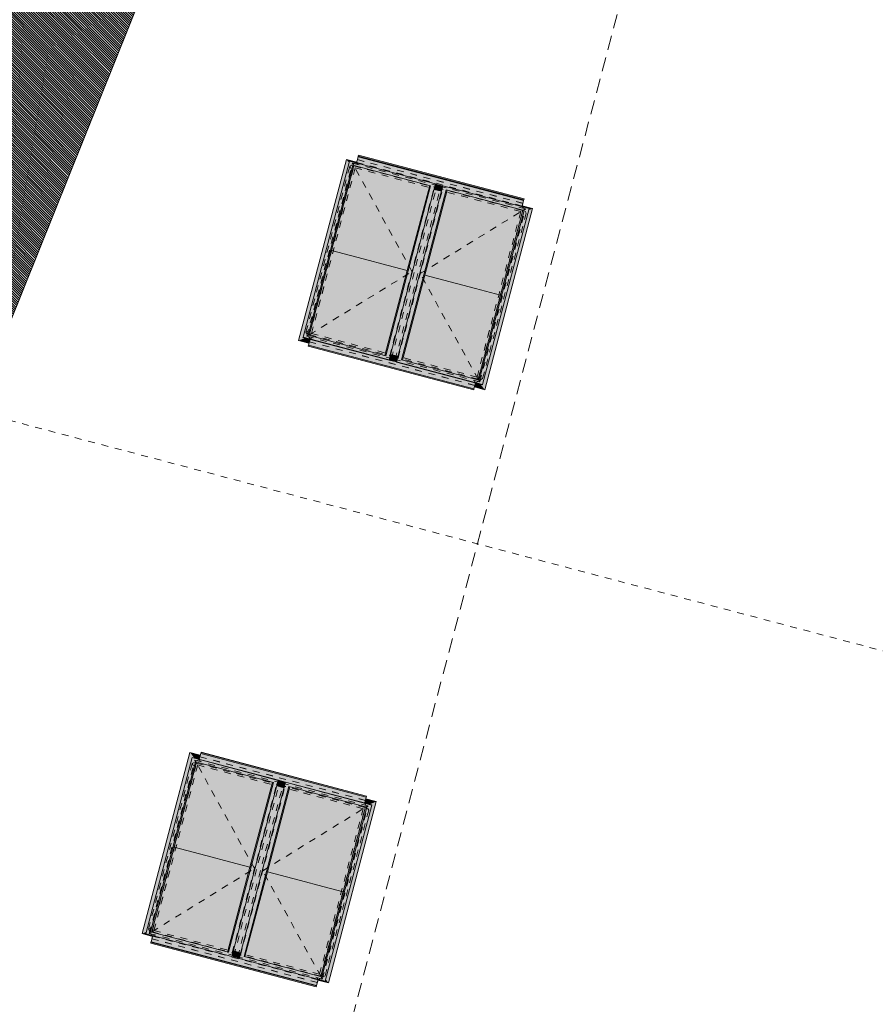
# Model space of a CAD drawing. Header units: millimetres. Extents: x -176817 to 18864955, y -12996033 to 201123.
# Tile 64 of 256: x 33850 to 48841, y 52900 to 70148. Entities that reach past the tile are written whole.
import ezdxf
from ezdxf.enums import TextEntityAlignment as Align

# ---------------------------------------------------------------- set-up
doc = ezdxf.new("R2010")
doc.units = ezdxf.units.MM
doc.header["$MEASUREMENT"] = 0
doc.linetypes.add('Przerywana', pattern=[240, 120, -120])
doc.linetypes.add('Przerywana długa', pattern=[390, 250, -140])
for name, color, linetype in [('232-A Klapy oddymiające', 7, 'Continuous'), ('232-A Klapy oddymiające podkład', 7, 'Continuous'), ('410-K Osie', 7, 'Continuous'), ('840-G Znaczniki przekroje', 7, 'Continuous'), ('842-G Opisy PW PZT', 7, 'Continuous')]:
    doc.layers.add(name, color=color, linetype=linetype)
doc.styles.add('STYL_AUTOMATYCZNY_8', font='ARIALN.TTF')

# ---------------------------------------------------------------- blocks, each defined once
blk = doc.blocks.new('Klapa mcr_PROLIGHT_DVP[231]_2', base_point=(38045, 55295))
at = {"layer": '232-A Klapy oddymiające', "linetype": 'Continuous', "lineweight": 0, "true_color": 0xffffff}
for points in [[(36908, 57216), (36833, 57312), (35996, 54138), (36314, 55110), (36432, 55557), (36872, 57225)], [(36833, 57312), (37012, 57256), (37014, 57264)], [(36996, 57193), (37012, 57256), (36833, 57312), (36908, 57216)], [(36833, 57312), (37014, 57264), (37014, 57264), (36833, 57312)], [(39704, 56588), (37023, 57295), (36996, 57193), (37337, 57102)], [(37023, 57295), (39927, 56548), (37027, 57313)], [(37023, 57295), (39922, 56530), (39927, 56548)], [(37027, 57313), (39927, 56548), (37027, 57314)], [(39927, 56548), (39927, 56548), (37027, 57313)], [(36057, 54136), (36929, 57147), (36871, 57222)], [(36144, 54172), (36929, 57147), (36057, 54136)], [(36557, 55654), (36950, 57142), (36948, 57142), (36818, 56725), (36537, 55660)], [(36557, 55654), (36998, 55537), (36960, 57139), (36950, 57142)], [(36818, 56725), (36948, 57142), (36929, 57147)], [(36871, 57222), (38381, 56823), (36872, 57225)], [(36929, 57147), (38294, 56787), (36871, 57222)], [(38294, 56787), (38381, 56823), (36871, 57222)], [(38381, 56823), (38382, 56827), (36872, 57225)], [(36998, 55537), (37608, 56968), (36960, 57139)], [(38509, 56793), (39895, 56428), (39922, 56530), (39704, 56588), (37337, 57102), (38382, 56827), (38382, 56826), (38509, 56793)], [(37614, 56967), (37608, 56968), (36998, 55537), (37219, 55479)], [(37219, 55479), (37440, 55421), (37619, 56965), (37614, 56967)], [(37440, 55421), (37881, 55305), (37629, 56962), (37619, 56965)], [(37881, 55305), (38277, 56791), (37629, 56962)], [(38381, 56823), (37509, 53812), (37567, 53738)], [(38381, 56823), (38294, 56787), (37509, 53812), (37619, 54192)], [(38566, 56715), (38508, 56790), (37694, 53704)], [(38294, 56787), (38277, 56791), (37881, 55305), (38023, 55762)], [(38484, 56701), (38488, 56714), (38411, 56735), (38361, 56748), (38357, 56734)], [(38488, 56714), (38497, 56747), (38369, 56778), (38361, 56748)], [(38504, 56777), (38377, 56810), (38369, 56778), (38497, 56747)], [(38504, 56777), (38505, 56777), (38378, 56811), (38377, 56810)], [(38505, 56778), (38508, 56791), (38381, 56825), (38378, 56813), (38388, 56809)], [(38388, 56809), (38378, 56813), (38378, 56812)], [(38505, 56777), (38505, 56778), (38378, 56812), (38378, 56811)], [(38381, 56825), (38508, 56791), (38509, 56793), (38382, 56826)], [(38508, 56790), (40017, 56391), (38509, 56793)], [(38566, 56715), (39930, 56355), (38508, 56790)], [(40017, 56391), (38508, 56790), (39930, 56355)], [(40017, 56391), (40018, 56395), (38509, 56793)], [(37781, 53740), (38566, 56715), (37694, 53704)], [(37805, 54641), (38272, 55897), (38484, 56698), (38357, 56732)], [(38194, 55222), (38582, 56711), (38581, 56711), (38472, 56362), (38173, 55228)], [(38635, 55106), (38593, 56708), (38582, 56711), (38194, 55222)], [(38484, 56700), (38484, 56700), (38357, 56734), (38357, 56733)], [(38484, 56700), (38357, 56734), (38357, 56734), (38484, 56700)], [(38484, 56700), (38357, 56734), (38357, 56734), (38484, 56700)], [(38484, 56700), (38484, 56701), (38357, 56734), (38357, 56734)], [(38484, 56700), (38357, 56733), (38357, 56732), (38484, 56698)], [(38488, 56714), (38488, 56714), (38411, 56735)], [(38581, 56711), (38570, 56714), (38566, 56715), (38472, 56362)], [(38635, 55106), (39241, 56537), (38593, 56708)], [(38855, 55047), (39246, 56536), (39241, 56537), (38635, 55106)], [(38855, 55047), (39076, 54989), (39251, 56535), (39246, 56536)], [(39076, 54989), (39517, 54873), (39262, 56532), (39251, 56535)], [(39211, 53337), (39258, 53277), (40095, 56451), (39777, 55479), (39585, 54753)], [(39517, 54873), (39910, 56361), (39262, 56532)], [(40095, 56451), (39982, 56404), (40018, 56395), (39777, 55479)], [(39982, 56404), (40095, 56451), (39914, 56499), (39895, 56428)], [(40095, 56451), (39914, 56499), (39914, 56499), (40095, 56451)], [(39203, 53306), (40017, 56391), (39145, 53380)], [(39145, 53380), (40017, 56391), (39930, 56355)], [(39660, 55330), (39930, 56355), (39910, 56361), (39517, 54873)], [(37720, 53803), (38272, 55897), (37805, 54641), (37593, 53837)], [(37901, 55300), (38023, 55762), (37881, 55305)], [(36144, 54172), (36165, 54167), (36557, 55654), (36416, 55201)], [(36813, 53996), (36557, 55654), (36165, 54167), (36195, 54159)], [(36557, 55654), (36537, 55660), (36416, 55201)], [(36813, 53996), (36823, 53993), (36998, 55537), (36557, 55654)], [(36829, 53992), (37219, 55479), (36998, 55537), (36823, 53993)], [(36834, 53990), (37440, 55421), (37219, 55479), (36829, 53992)], [(37482, 53819), (37440, 55421), (36834, 53990)], [(37492, 53816), (37881, 55305), (37440, 55421), (37482, 53819)], [(37602, 54166), (37901, 55300), (37881, 55305), (37492, 53816), (37494, 53816)], [(38194, 55222), (38051, 54766), (37781, 53740), (37797, 53736)], [(37816, 53731), (38445, 53565), (38194, 55222), (37797, 53736)], [(38194, 55222), (38173, 55228), (38051, 54766)], [(38456, 53562), (38635, 55106), (38194, 55222), (38445, 53565)], [(39538, 54868), (39660, 55330), (39517, 54873)], [(36172, 54570), (36314, 55110), (35996, 54138), (36065, 54167)], [(38855, 55047), (38635, 55106), (38456, 53562), (38461, 53561)], [(38466, 53559), (39076, 54989), (38855, 55047), (38461, 53561)], [(39114, 53388), (39076, 54989), (38466, 53559)], [(39125, 53386), (39517, 54873), (39076, 54989), (39114, 53388)], [(39258, 53806), (39538, 54868), (39517, 54873), (39125, 53386), (39126, 53385)], [(36177, 54090), (36180, 54103), (36057, 54136), (36065, 54167), (35996, 54138)], [(36057, 54136), (37567, 53738), (36144, 54172)], [(36144, 54172), (37567, 53738), (37509, 53812)], [(37509, 53812), (36144, 54172), (36144, 54172)], [(37509, 53812), (37492, 53816), (37482, 53819), (36823, 53993), (36813, 53996), (36156, 54169), (36195, 54159), (37509, 53812)], [(37602, 54166), (37494, 53816), (37509, 53812)], [(36145, 53969), (39045, 53204), (36150, 53987)], [(36150, 53987), (39049, 53222), (36152, 53997)], [(39049, 53222), (36150, 53987), (39045, 53204)], [(36152, 53997), (39052, 53232), (36643, 53981), (36180, 54103)], [(39049, 53222), (39052, 53232), (36152, 53997)], [(39080, 53338), (37694, 53704), (37695, 53710), (37568, 53744), (37567, 53738), (36643, 53981), (39052, 53232)], [(37706, 53752), (37715, 53785), (37588, 53818), (37580, 53789)], [(37715, 53785), (37718, 53798), (37591, 53832), (37588, 53819), (37672, 53796)], [(37672, 53796), (37588, 53819), (37588, 53818)], [(37715, 53785), (37715, 53785), (37588, 53818), (37588, 53818)], [(37715, 53785), (37588, 53818), (37588, 53818), (37715, 53785)], [(37591, 53832), (37718, 53798), (37718, 53798), (37592, 53832)], [(37719, 53800), (37720, 53803), (37593, 53837), (37592, 53834)], [(37719, 53800), (37592, 53834), (37592, 53832), (37718, 53798)], [(37695, 53710), (37696, 53711), (37569, 53745), (37568, 53744)], [(37696, 53711), (37699, 53723), (37572, 53756), (37569, 53745)], [(37699, 53723), (37706, 53752), (37580, 53789), (37572, 53756)], [(37694, 53704), (39203, 53306), (37781, 53740)], [(39203, 53306), (39145, 53380), (37781, 53740)], [(39133, 53383), (39095, 53394), (37781, 53740), (37781, 53740)], [(39145, 53380), (39125, 53386), (39114, 53388), (38456, 53562), (38445, 53565), (37785, 53739), (39145, 53380)], [(39145, 53380), (39258, 53806), (39126, 53385)], [(39076, 53325), (39258, 53277), (39079, 53333)], [(39258, 53277), (39211, 53337), (39203, 53306), (39080, 53338), (39079, 53333)]]:
    blk.add_hatch(color=7, dxfattribs=at).paths.add_polyline_path(points)
at = {"layer": '232-A Klapy oddymiające', "color": 7, "linetype": 'Continuous', "lineweight": 0}
for p, q in [((36833, 57312), (35996, 54138)), ((36833, 57312), (37014, 57264)), ((36833, 57312), (36833, 57312)), ((37014, 57264), (36833, 57312)), ((36996, 57193), (37023, 57295)), ((37027, 57313), (37023, 57295)), ((37023, 57295), (39922, 56530)), ((39927, 56548), (37027, 57314)), ((37027, 57314), (37027, 57313)), ((39927, 56548), (37027, 57313)), ((36871, 57222), (36057, 54136)), ((36929, 57147), (36144, 54172)), ((36950, 57142), (36557, 55654)), ((36872, 57225), (36871, 57222)), ((38381, 56823), (36871, 57222)), ((38382, 56827), (36872, 57225)), ((36929, 57147), (38294, 56787)), ((38294, 56787), (37509, 53812)), ((37567, 53738), (38381, 56823)), ((38508, 56790), (37694, 53704)), ((37881, 55305), (38277, 56791)), ((38361, 56748), (38488, 56714)), ((38504, 56777), (38377, 56810)), ((38381, 56823), (38382, 56827)), ((38508, 56791), (38381, 56825)), ((38509, 56793), (38508, 56790)), ((40017, 56391), (38508, 56790)), ((40018, 56395), (38509, 56793)), ((38566, 56715), (37781, 53740)), ((38582, 56711), (38194, 55222)), ((38357, 56734), (38484, 56700)), ((38484, 56700), (38357, 56734)), ((38357, 56734), (38484, 56701)), ((38357, 56732), (38484, 56698)), ((38566, 56715), (39930, 56355)), ((39258, 53277), (40095, 56451)), ((39895, 56428), (39922, 56530)), ((39914, 56499), (40095, 56451)), ((40095, 56451), (39914, 56499)), ((39922, 56530), (39927, 56548)), ((39927, 56548), (39927, 56548)), ((40095, 56451), (40095, 56451)), ((39930, 56355), (39145, 53380)), ((39203, 53306), (40017, 56391)), ((39517, 54873), (39910, 56361)), ((40017, 56391), (40018, 56395)), ((36557, 55654), (36165, 54167)), ((36537, 55660), (36557, 55654)), ((36557, 55654), (36998, 55537)), ((36998, 55537), (37219, 55479)), ((37219, 55479), (37440, 55421)), ((37440, 55421), (37881, 55305)), ((37492, 53816), (37881, 55305)), ((38194, 55222), (37797, 53736)), ((37881, 55305), (37901, 55300)), ((38173, 55228), (38194, 55222)), ((38194, 55222), (38635, 55106)), ((38635, 55106), (38855, 55047)), ((38855, 55047), (39076, 54989)), ((39076, 54989), (39517, 54873)), ((39125, 53386), (39517, 54873)), ((39517, 54873), (39538, 54868)), ((36813, 53996), (36144, 54172)), ((37509, 53812), (36144, 54172)), ((35996, 54138), (36177, 54090)), ((36057, 54136), (37567, 53738)), ((36150, 53987), (36145, 53969)), ((36152, 53997), (36150, 53987)), ((39049, 53222), (36150, 53987)), ((36180, 54103), (36152, 53997)), ((39052, 53232), (36152, 53997)), ((36145, 53969), (39045, 53204)), ((37509, 53812), (37492, 53816)), ((37588, 53818), (37715, 53785)), ((37591, 53832), (37718, 53798)), ((37719, 53800), (37592, 53834)), ((37593, 53837), (37720, 53803)), ((37569, 53745), (37696, 53711)), ((37572, 53756), (37699, 53723)), ((37694, 53704), (39203, 53306)), ((38445, 53565), (37781, 53740)), ((39145, 53380), (37781, 53740)), ((39080, 53338), (39052, 53232)), ((39076, 53325), (39258, 53277)), ((39145, 53380), (39125, 53386)), ((39045, 53204), (39049, 53222)), ((39049, 53222), (39052, 53232))]:
    blk.add_line(p, q, dxfattribs=at)
blk = doc.blocks.new('Klapa mcr_PROLIGHT_DVP[262]_2', base_point=(40787, 65683))
at = {"layer": '232-A Klapy oddymiające', "linetype": 'Continuous', "lineweight": 0, "true_color": 0xffffff}
for points in [[(39621, 67641), (39574, 67700), (38737, 64527), (39055, 65498), (39254, 66251)], [(38815, 64586), (39687, 67597), (39629, 67672)], [(39754, 67645), (39756, 67653), (39574, 67700)], [(39754, 67645), (39574, 67700), (39621, 67641), (39629, 67672), (39752, 67639)], [(39687, 67597), (41051, 67237), (39629, 67672)], [(41051, 67237), (41138, 67274), (39629, 67672)], [(42680, 66981), (39780, 67746), (39752, 67639), (40215, 67517)], [(39780, 67746), (42682, 66990), (39783, 67756)], [(42680, 66981), (42682, 66990), (39780, 67746)], [(39783, 67756), (42687, 67008), (39788, 67773)], [(39783, 67756), (42682, 66990), (42687, 67008)], [(38902, 64622), (39687, 67597), (38815, 64586)], [(39315, 66104), (39707, 67592), (39706, 67592), (39576, 67176), (39294, 66110)], [(39315, 66104), (39756, 65989), (39718, 67589), (39707, 67592)], [(39576, 67176), (39706, 67592), (39687, 67597)], [(40387, 67413), (41051, 67237), (39687, 67597), (39687, 67597), (39707, 67592), (39718, 67589), (40376, 67415)], [(41051, 67237), (41051, 67237), (39699, 67594), (39738, 67584)], [(39756, 65989), (40366, 67418), (39718, 67589)], [(41265, 67240), (42652, 66874), (42680, 66981), (40215, 67517), (41138, 67274), (41137, 67267), (41264, 67234)], [(39977, 65930), (40371, 67417), (40366, 67418), (39756, 65989)], [(39977, 65930), (40197, 65872), (40376, 67415), (40371, 67417)], [(40197, 65872), (40638, 65755), (40387, 67413), (40376, 67415)], [(40324, 64188), (41138, 67274), (40266, 64262)], [(41138, 67274), (41051, 67237), (40266, 64262)], [(41035, 67242), (41018, 67246), (40387, 67413), (40638, 65755)], [(41264, 67233), (41264, 67234), (41137, 67267), (41137, 67266)], [(41323, 67166), (41265, 67240), (40451, 64154)], [(40538, 64191), (41323, 67166), (40451, 64154)], [(41027, 66337), (41239, 67141), (41112, 67174), (40560, 65080)], [(40781, 66212), (41051, 67237), (41035, 67242), (40638, 65755)], [(40951, 65673), (41340, 67161), (41338, 67162), (41230, 66812), (40931, 65678)], [(41392, 65557), (41350, 67159), (41340, 67161), (40951, 65673)], [(41239, 67141), (41240, 67144), (41113, 67178), (41112, 67174)], [(41240, 67144), (41241, 67146), (41114, 67180), (41113, 67178)], [(41114, 67180), (41241, 67146), (41244, 67159), (41160, 67182), (41117, 67193)], [(41241, 67146), (41241, 67146), (41114, 67180), (41114, 67180)], [(41117, 67193), (41244, 67159), (41253, 67192), (41125, 67223)], [(41117, 67193), (41244, 67159), (41244, 67159), (41117, 67193)], [(41244, 67159), (41244, 67159), (41117, 67193), (41117, 67193)], [(41253, 67192), (41261, 67222), (41134, 67255), (41125, 67223)], [(41134, 67255), (41261, 67222), (41264, 67233), (41137, 67266)], [(41160, 67182), (41244, 67159), (41244, 67159)], [(41338, 67162), (41323, 67166), (41230, 66812)], [(41323, 67166), (42688, 66806), (41265, 67240)], [(42775, 66842), (41265, 67240), (42688, 66806)], [(42688, 66806), (41323, 67166), (42688, 66806)], [(42019, 66982), (42676, 66809), (42637, 66819), (41323, 67166), (41323, 67166), (41340, 67161), (41350, 67159), (42009, 66985)], [(41998, 66988), (41350, 67159), (41392, 65557)], [(41613, 65499), (42003, 66986), (41998, 66988), (41392, 65557)], [(41834, 65440), (42009, 66985), (42003, 66986), (41613, 65499)], [(41834, 65440), (42275, 65323), (42019, 66982), (42009, 66985)], [(42019, 66982), (42275, 65323), (42667, 66811), (42637, 66819)], [(41961, 63756), (42775, 66842), (41903, 63831)], [(42775, 66842), (42688, 66806), (41903, 63831)], [(41924, 63762), (41999, 63666), (42836, 66840), (42518, 65868), (42400, 65421), (41960, 63753)], [(42275, 65323), (42417, 65780), (42688, 66806), (42667, 66811)], [(42836, 66840), (42767, 66811), (42551, 65992), (42518, 65868)], [(42836, 66840), (42655, 66887), (42652, 66874), (42775, 66842), (42767, 66811)], [(41027, 66337), (40560, 65080), (40348, 64280), (40475, 64246)], [(38902, 64622), (38922, 64617), (39315, 66104), (39173, 65652)], [(39570, 64446), (39315, 66104), (38922, 64617)], [(39173, 65652), (39315, 66104), (39294, 66110)], [(39581, 64443), (39756, 65989), (39315, 66104), (39570, 64446)], [(40659, 65750), (40781, 66212), (40638, 65755)], [(39586, 64442), (39977, 65930), (39756, 65989), (39581, 64443)], [(39591, 64440), (40197, 65872), (39977, 65930), (39586, 64442)], [(40239, 64269), (40197, 65872), (39591, 64440)], [(40250, 64267), (40638, 65755), (40197, 65872), (40239, 64269)], [(40252, 64266), (40360, 64616), (40659, 65750), (40638, 65755), (40250, 64267)], [(42295, 65318), (42417, 65780), (42275, 65323)], [(40555, 64186), (40951, 65673), (40809, 65216), (40538, 64191)], [(41203, 64015), (40951, 65673), (40555, 64186)], [(40951, 65673), (40931, 65678), (40809, 65216)], [(41213, 64012), (41392, 65557), (40951, 65673), (41203, 64015)], [(41218, 64011), (41613, 65499), (41392, 65557), (41213, 64012)], [(38737, 64527), (38850, 64573), (38814, 64583), (38815, 64586), (38972, 65180), (39055, 65498)], [(41224, 64010), (41834, 65440), (41613, 65499), (41218, 64011)], [(41224, 64010), (41872, 63839), (41834, 65440)], [(41872, 63839), (41882, 63836), (42275, 65323), (41834, 65440)], [(42015, 64256), (42295, 65318), (42275, 65323), (41882, 63836), (41884, 63835)], [(38918, 64479), (38937, 64550), (38850, 64573), (38737, 64527)], [(38918, 64479), (38918, 64479), (38737, 64527), (38737, 64526)], [(38814, 64583), (40323, 64184), (38815, 64586)], [(40324, 64188), (38902, 64622), (38815, 64586)], [(40323, 64184), (40324, 64188), (38815, 64586)], [(40324, 64188), (40266, 64262), (38902, 64622)], [(41591, 63740), (39279, 64460), (38937, 64550), (38910, 64448)], [(40360, 64616), (40252, 64266), (40266, 64262)], [(38905, 64430), (41805, 63665), (38910, 64448)], [(38905, 64429), (41805, 63664), (38905, 64430)], [(38905, 64430), (41805, 63664), (41805, 63665)], [(41810, 63683), (38910, 64448), (41805, 63665)], [(41810, 63683), (41837, 63785), (40450, 64151), (40450, 64152), (40323, 64185), (40323, 64184), (39279, 64460), (41591, 63740)], [(40451, 64153), (40324, 64186), (40323, 64185), (40450, 64152)], [(40451, 64153), (40454, 64166), (40337, 64197), (40327, 64198), (40324, 64186)], [(40454, 64167), (40455, 64168), (40328, 64201), (40327, 64200)], [(40454, 64167), (40327, 64200), (40327, 64199), (40454, 64166)], [(40337, 64197), (40327, 64199), (40327, 64198)], [(40455, 64168), (40463, 64197), (40336, 64234), (40328, 64201)], [(40463, 64197), (40471, 64230), (40344, 64263), (40336, 64234)], [(40471, 64230), (40475, 64244), (40348, 64277), (40344, 64264), (40421, 64243)], [(40421, 64243), (40344, 64264), (40344, 64263)], [(40348, 64278), (40475, 64244), (40475, 64246), (40348, 64280)], [(40475, 64244), (40475, 64244), (40348, 64278), (40348, 64278)], [(40348, 64278), (40475, 64244), (40475, 64244), (40348, 64278)], [(40475, 64244), (40475, 64244), (40348, 64278), (40348, 64278)], [(40475, 64244), (40475, 64244), (40348, 64278), (40348, 64277)], [(40451, 64154), (41961, 63756), (40538, 64191)], [(40538, 64191), (41961, 63756), (41903, 63831)], [(41903, 63831), (42015, 64256), (41884, 63835)], [(40450, 64151), (41960, 63753), (40451, 64154)], [(41960, 63753), (41961, 63756), (40451, 64154)], [(41818, 63714), (41999, 63666), (41820, 63722)], [(41999, 63666), (41818, 63714), (41818, 63714), (41999, 63666)], [(41999, 63666), (41924, 63762), (41837, 63785), (41820, 63722)]]:
    blk.add_hatch(color=7, dxfattribs=at).paths.add_polyline_path(points)
at = {"layer": '232-A Klapy oddymiające', "color": 7, "linetype": 'Continuous', "lineweight": 0}
for p, q in [((39574, 67700), (38737, 64527)), ((39629, 67672), (38815, 64586)), ((39756, 67653), (39574, 67700)), ((41138, 67274), (39629, 67672)), ((39780, 67746), (39752, 67639)), ((39783, 67756), (39780, 67746)), ((39780, 67746), (42680, 66981)), ((39788, 67773), (39783, 67756)), ((39783, 67756), (42682, 66990)), ((42687, 67008), (39788, 67773)), ((38902, 64622), (39687, 67597)), ((39707, 67592), (39315, 66104)), ((39687, 67597), (39707, 67592)), ((39687, 67597), (41051, 67237)), ((40324, 64188), (41138, 67274)), ((40387, 67413), (41051, 67237)), ((40266, 64262), (41051, 67237)), ((41265, 67240), (40451, 64154)), ((40538, 64191), (41323, 67166)), ((40638, 65755), (41035, 67242)), ((41340, 67161), (40951, 65673)), ((41239, 67141), (41112, 67174)), ((41113, 67178), (41240, 67144)), ((41241, 67146), (41114, 67180)), ((41244, 67159), (41117, 67193)), ((41261, 67222), (41134, 67255)), ((41264, 67233), (41137, 67266)), ((42775, 66842), (41265, 67240)), ((41323, 67166), (41340, 67161)), ((41323, 67166), (42688, 66806)), ((42019, 66982), (42688, 66806)), ((42680, 66981), (42652, 66874)), ((42680, 66981), (42682, 66990)), ((42682, 66990), (42687, 67008)), ((41903, 63831), (42688, 66806)), ((41961, 63756), (42775, 66842)), ((41999, 63666), (42836, 66840)), ((42275, 65323), (42667, 66811)), ((42836, 66840), (42655, 66887)), ((39315, 66104), (38922, 64617)), ((39315, 66104), (39294, 66110)), ((39756, 65989), (39315, 66104)), ((39977, 65930), (39756, 65989)), ((40197, 65872), (39977, 65930)), ((40638, 65755), (40197, 65872)), ((40250, 64267), (40638, 65755)), ((40659, 65750), (40638, 65755)), ((40951, 65673), (40555, 64186)), ((40951, 65673), (40931, 65678)), ((41392, 65557), (40951, 65673)), ((41613, 65499), (41392, 65557)), ((41834, 65440), (41613, 65499)), ((42275, 65323), (41834, 65440)), ((41882, 63836), (42275, 65323)), ((42295, 65318), (42275, 65323)), ((38918, 64479), (38737, 64527)), ((38737, 64527), (38737, 64526)), ((38737, 64526), (38918, 64479)), ((38815, 64586), (38814, 64583)), ((38814, 64583), (40323, 64184)), ((38815, 64586), (40324, 64188)), ((40266, 64262), (38902, 64622)), ((38910, 64448), (38937, 64550)), ((38910, 64448), (38905, 64430)), ((38905, 64430), (38905, 64429)), ((38905, 64430), (41805, 63665)), ((38905, 64429), (41805, 63664)), ((41810, 63683), (38910, 64448)), ((40323, 64184), (40324, 64188)), ((40324, 64186), (40451, 64153)), ((40328, 64201), (40455, 64168)), ((40471, 64230), (40344, 64263)), ((40475, 64246), (40348, 64280)), ((40475, 64244), (40348, 64278)), ((40348, 64278), (40475, 64244)), ((40475, 64244), (40348, 64277)), ((41903, 63831), (40538, 64191)), ((40451, 64154), (40450, 64151)), ((40450, 64151), (41960, 63753)), ((40451, 64154), (41961, 63756)), ((41805, 63665), (41810, 63683)), ((41805, 63664), (41805, 63665)), ((41810, 63683), (41837, 63785)), ((41999, 63666), (41818, 63714)), ((41818, 63714), (41999, 63666)), ((41960, 63753), (41961, 63756)), ((41999, 63666), (41999, 63666))]:
    blk.add_line(p, q, dxfattribs=at)
blk = doc.blocks.new('Standardowy znacznik osi[631]_2', base_point=(30552, 18078))
at = {"layer": '410-K Osie', "color": 5, "linetype": 'Przerywana długa', "lineweight": 0}
blk.add_line((31317, 20978), (52342, 100655), dxfattribs=at)
at = {"layer": '410-K Osie', "color": 7, "lineweight": 0, "style": 'STYL_AUTOMATYCZNY_8'}
for tag, p in [('AC_MarkerText_1_1', (53160, 103725)), ('AC_MarkerText_1_0', (30541, 18006))]:
    blk.add_attdef(tag, text='', height=100, rotation=345.218, dxfattribs=at).set_placement(p, align=Align.TOP_CENTER)
blk = doc.blocks.new('Płaszczyzna odcinająca_5_2', base_point=(264047, 2340))
at = {"layer": '840-G Znaczniki przekroje', "color": 161, "linetype": 'Przerywana', "lineweight": 0, "true_color": 0x40a5ff}
blk.add_line((263975, 2359), (24008, 65680), dxfattribs=at)

msp = doc.modelspace()

# ---------------------------------------------------------------- hatches: boundary and pattern name
at = {"layer": '842-G Opisy PW PZT', "linetype": 'Continuous', "lineweight": 0, "true_color": 0xe8e8e8}
h = msp.add_hatch(dxfattribs=at)
h.set_pattern_fill('Pasy_0002', color=254, style=0, pattern_type=2)
h.set_pattern_definition([(134.93251, (101839.315, 70594.414), (21.238177, 21.188201), [])])
h.paths.add_polyline_path([(20311.76, 31594.87), (37993.06, 98601.3), (172924.44, 62996.33), (42984.58, 88008.54)])

# ---------------------------------------------------------------- linework, layer by layer
at = {"layer": '232-A Klapy oddymiające podkład', "color": 7, "linetype": 'Przerywana', "lineweight": 0}
for p, q in [((38880, 64602.78), (39680.1, 67634.91)), ((39680.1, 67634.91), (41162.28, 67243.8)), ((39680.1, 67634.91), (39708.57, 67586.02)), ((39714.81, 67625.75), (39753.97, 67648.55)), ((39766.73, 67696.9), (39753.97, 67648.55)), ((42654.68, 66883.13), (39753.97, 67648.55)), ((39776.78, 67609.4), (39753.97, 67648.55)), ((39766.41, 67695.69), (42667.11, 66930.27)), ((39766.73, 67696.9), (42667.42, 66931.48)), ((38866.34, 64676.66), (39631.77, 67577.38)), ((38928.88, 64631.25), (39708.57, 67586.02)), ((39631.77, 67577.38), (39665.93, 67597.28)), ((39654.58, 67538.2), (39631.77, 67577.38)), ((39708.57, 67586.02), (41113.39, 67215.33)), ((40333.7, 64260.55), (41113.39, 67215.33)), ((40362.17, 64211.67), (41162.28, 67243.8)), ((40429.92, 64193.79), (41230.03, 67225.92)), ((40478.81, 64222.26), (41258.5, 67177.04)), ((41113.39, 67215.33), (41162.28, 67243.8)), ((41225.76, 67209.76), (41158.01, 67227.64)), ((41226.08, 67210.97), (41158.33, 67228.85)), ((42712.2, 66834.81), (41230.03, 67225.92)), ((41258.5, 67177.04), (41230.03, 67225.92)), ((42663.32, 66806.34), (41258.5, 67177.04)), ((41689.23, 67137.89), (41689.28, 67137.87)), ((41606.26, 67056.36), (41588.29, 67061.1)), ((41606.26, 67056.36), (41606.31, 67056.34)), ((42667.42, 66931.48), (42654.68, 66883.13)), ((41883.63, 63851.56), (42663.32, 66806.34)), ((41912.1, 63802.68), (42712.2, 66834.81)), ((41960.43, 63860.21), (42725.86, 66760.92)), ((42677.49, 66843.97), (42654.68, 66883.13)), ((42712.2, 66834.81), (42663.32, 66806.34)), ((42725.86, 66760.92), (42705.96, 66795.09)), ((39179.6, 65471.86), (39098.66, 65165.12)), ((39179.6, 65471.86), (39179.65, 65471.85)), ((39023.24, 65271.24), (39023.29, 65271.23)), ((38905.52, 64699.48), (38866.34, 64676.66)), ((42080.31, 64706.44), (41999.37, 64399.7)), ((42080.31, 64706.44), (42080.36, 64706.42)), ((38866.34, 64676.66), (38889.16, 64637.49)), ((38880, 64602.78), (38928.88, 64631.25)), ((38880, 64602.78), (40362.17, 64211.67)), ((38914.71, 64593.62), (38937.52, 64554.46)), ((38924.76, 64506.11), (38937.52, 64554.46)), ((38928.88, 64631.25), (40333.7, 64260.55)), ((38976.67, 64577.27), (38937.52, 64554.46)), ((38937.52, 64554.46), (41838.23, 63789.04)), ((38924.76, 64506.11), (41825.46, 63740.69)), ((38925.08, 64507.32), (41825.78, 63741.9)), ((41999.88, 64401.63), (41999.93, 64401.62)), ((42117.33, 64454.79), (42117.38, 64454.78)), ((40333.7, 64260.55), (40362.17, 64211.67)), ((40433.87, 64208.74), (40366.12, 64226.61)), ((40434.19, 64209.95), (40366.44, 64227.82)), ((40478.81, 64222.26), (40429.92, 64193.79)), ((41912.1, 63802.68), (40429.92, 64193.79)), ((41883.63, 63851.56), (40478.81, 64222.26)), ((42050.29, 64200.75), (42050.34, 64200.74)), ((40840.84, 64155.64), (40822.87, 64160.39)), ((40824.8, 64159.88), (40824.85, 64159.86)), ((40840.84, 64155.64), (40840.89, 64155.63)), ((40872.78, 64043.79), (40872.82, 64043.78)), ((41815.42, 63828.19), (41838.23, 63789.04)), ((41912.1, 63802.68), (41883.63, 63851.56)), ((41960.43, 63860.21), (41921.26, 63837.39)), ((41825.46, 63740.69), (41838.23, 63789.04)), ((41877.39, 63811.84), (41838.23, 63789.04)), ((36106.24, 54216.77), (36871.66, 57117.48)), ((36119.9, 54142.88), (36920, 57175.01)), ((36168.78, 54171.35), (36948.47, 57126.13)), ((36871.66, 57117.48), (36905.83, 57137.38)), ((36894.48, 57078.31), (36871.66, 57117.48)), ((36920, 57175.01), (38402.17, 56783.9)), ((36920, 57175.01), (36948.47, 57126.13)), ((36948.47, 57126.13), (38353.29, 56755.43)), ((36954.71, 57165.85), (36993.87, 57188.66)), ((37006.63, 57237), (36993.87, 57188.66)), ((39894.58, 56423.23), (36993.87, 57188.66)), ((37016.68, 57149.5), (36993.87, 57188.66)), ((37006.31, 57235.79), (39907, 56470.37)), ((37006.63, 57237), (39907.32, 56471.58)), ((37573.6, 53800.65), (38353.29, 56755.43)), ((37602.07, 53751.77), (38402.17, 56783.9)), ((37669.82, 53733.89), (38469.93, 56766.02)), ((38353.29, 56755.43), (38402.17, 56783.9)), ((38465.66, 56749.87), (38397.91, 56767.75)), ((38465.98, 56751.08), (38398.23, 56768.95)), ((39952.1, 56374.92), (38469.93, 56766.02)), ((38498.4, 56717.14), (38469.93, 56766.02)), ((37718.7, 53762.36), (38498.4, 56717.14)), ((39903.22, 56346.44), (38498.4, 56717.14)), ((38846.16, 56596.46), (38828.19, 56601.2)), ((38846.16, 56596.46), (38846.21, 56596.45)), ((38929.13, 56677.99), (38929.18, 56677.98)), ((39907.32, 56471.58), (39894.58, 56423.23)), ((39917.39, 56384.08), (39894.58, 56423.23)), ((39123.53, 53391.67), (39903.22, 56346.44)), ((39152, 53342.79), (39952.1, 56374.92)), ((39200.33, 53400.32), (39965.76, 56301.03)), ((39952.1, 56374.92), (39903.22, 56346.44)), ((39965.76, 56301.03), (39945.86, 56335.19)), ((36419.5, 55011.96), (36338.56, 54705.23)), ((36419.5, 55011.96), (36419.54, 55011.95)), ((36263.14, 54811.35), (36263.18, 54811.34)), ((36145.42, 54239.59), (36106.24, 54216.77)), ((36106.24, 54216.77), (36129.06, 54177.59)), ((36119.9, 54142.88), (36168.78, 54171.35)), ((36168.78, 54171.35), (37573.6, 53800.65)), ((39320.21, 54246.54), (39239.27, 53939.8)), ((39320.21, 54246.54), (39320.25, 54246.53)), ((36119.9, 54142.88), (37602.07, 53751.77)), ((36154.61, 54133.72), (36177.42, 54094.56)), ((36164.66, 54046.22), (36177.42, 54094.56)), ((36164.66, 54046.22), (39065.36, 53280.8)), ((36164.98, 54047.43), (39065.68, 53282.01)), ((36216.57, 54117.37), (36177.42, 54094.56)), ((36177.42, 54094.56), (39078.13, 53329.14)), ((39357.23, 53994.9), (39357.28, 53994.88)), ((39239.78, 53941.74), (39239.83, 53941.72)), ((37573.6, 53800.65), (37602.07, 53751.77)), ((37673.77, 53748.84), (37606.02, 53766.72)), ((37674.09, 53750.05), (37606.33, 53767.93)), ((37718.7, 53762.36), (37669.82, 53733.89)), ((39152, 53342.79), (37669.82, 53733.89)), ((39123.53, 53391.67), (37718.7, 53762.36)), ((38080.74, 53695.75), (38062.77, 53700.49)), ((38064.7, 53699.98), (38064.75, 53699.97)), ((38080.74, 53695.75), (38080.78, 53695.74)), ((39290.19, 53740.85), (39290.24, 53740.84)), ((38112.67, 53583.9), (38112.72, 53583.89)), ((39055.32, 53368.3), (39078.13, 53329.14)), ((39065.36, 53280.8), (39078.13, 53329.14)), ((39117.28, 53351.95), (39078.13, 53329.14)), ((39152, 53342.79), (39123.53, 53391.67)), ((39200.33, 53400.32), (39161.16, 53377.5))]:
    msp.add_line(p, q, dxfattribs=at)
for points in [[(38928.88, 64631.25), (40723.55, 65737.94), (39708.57, 67586.02)], [(41883.63, 63851.56), (40868.65, 65699.65), (42663.32, 66806.34)], [(36168.78, 54171.35), (37963.45, 55278.04), (36948.47, 57126.13)], [(39123.53, 53391.67), (38108.55, 55239.75), (39903.22, 56346.44)]]:
    msp.add_lwpolyline(points, dxfattribs=at)
for points in [[(39728.46, 67551.86), (42629.17, 66786.44), (41863.74, 63885.73), (38963.03, 64651.15)], [(36968.36, 57091.97), (39869.07, 56326.54), (39103.64, 53425.83), (36202.93, 54191.25)]]:
    msp.add_lwpolyline(points, close=True, dxfattribs=at)
at = {"layer": '842-G Opisy PW PZT', "color": 9, "linetype": 'Continuous', "lineweight": 0, "flags": 128}
msp.add_lwpolyline([(20311.76, 31594.87), (37993.06, 98601.3), (172924.44, 62996.33), (42984.58, 88008.54)], close=True, dxfattribs=at)

# ---------------------------------------------------------------- block references
at = {"layer": '232-A Klapy oddymiające', "color": 7, "linetype": 'Continuous', "lineweight": 0}
for name, p in [('Klapa mcr_PROLIGHT_DVP[262]_2', (40786.66, 65683.01)), ('Klapa mcr_PROLIGHT_DVP[231]_2', (38045.44, 55294.68))]:
    msp.add_blockref(name, p, dxfattribs=at)
at = {"layer": '410-K Osie', "color": 5, "linetype": 'Continuous', "lineweight": 0}
msp.add_blockref('Standardowy znacznik osi[631]_2', (30551.82, 18077.63), dxfattribs=at)

# ---------------------------------------------------------------- next in the draw order: block references
at = {"layer": '840-G Znaczniki przekroje', "color": 161, "lineweight": 0, "true_color": 0x40a5ff}
msp.add_blockref('Płaszczyzna odcinająca_5_2', (264047.19, 2339.63), dxfattribs=at)

doc.saveas('drawing.dxf')
